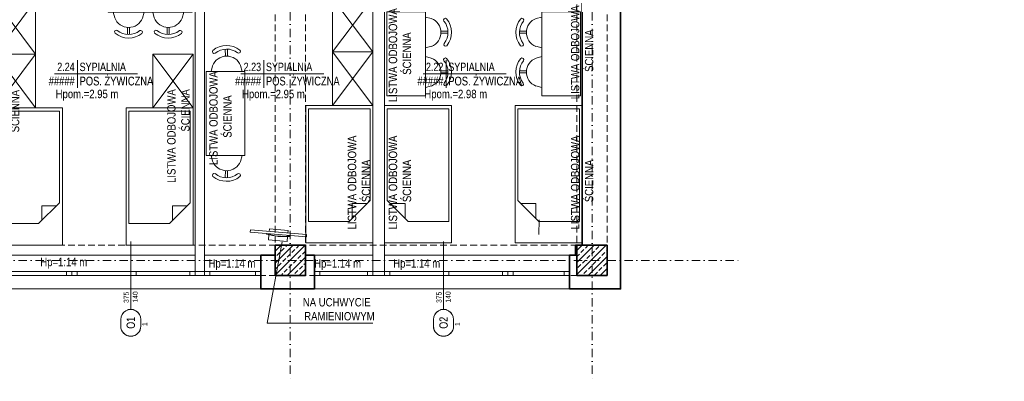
# Model space of a CAD drawing. Header units: millimetres. Extents: x -96593 to 66336, y -23969 to 7139.
# Tile 182 of 256: x -74741 to -73272, y -12229 to -11690. Entities that reach past the tile are written whole.
import ezdxf
from ezdxf.enums import TextEntityAlignment as Align

# ---------------------------------------------------------------- set-up
doc = ezdxf.new("R2010")
doc.units = ezdxf.units.MM
for name, pattern in [('DASHDOT', [1, 0.5, -0.25, 0, -0.25]), ('DASHED', [0.75, 0.5, -0.25]), ('DASHEDX2', [1.5, 1, -0.5])]:
    doc.linetypes.add(name, pattern=pattern)
for name, color, linetype, lineweight in [('BA_met', 7, 'Continuous', 18), ('BA_sym', 7, 'Continuous', 18), ('BA_txc', 1, 'Continuous', 18), ('BA_txs', 2, 'Continuous', 18), ('mm_went_opis', 7, 'Continuous', 15), ('PG_KONSTRUKCJA', 5, 'Continuous', 35), ('PG_OKNA', 7, 'Continuous', 18), ('PG_OSIE', 1, 'DASHDOT', 18), ('PG_PARAPETY_WEWN.', 2, 'Continuous', 18), ('PG_PARAPETY_ZEWN.', 1, 'Continuous', 18), ('PG_PODCIĄGI', 1, 'DASHED', 18), ('PG_PRZERYWANE_ŚREDNIE', 1, 'DASHEDX2', 18), ('PG_SZRAF', 1, 'Continuous', 18), ('PG_WYMIARY', 1, 'Continuous', 18), ('PG_WYPOSAŻENIE', 1, 'Continuous', 18), ('PG_ŚCIANY_DZIAŁOWE', 3, 'Continuous', 18), ('PG_ŚCIANY_SŁUPY', 4, 'Continuous', 35)]:
    doc.layers.add(name, color=color, linetype=linetype, lineweight=lineweight)
doc.layers.add('BA_pom', color=6, linetype='Continuous', lineweight=18, plot=False)
doc.styles.add('BIKTS', font='bikromsw.shx', dxfattribs={"width": 0.85})
doc.styles.add('ROMANS', font='bikromsw.shx', dxfattribs={"width": 0.8})

# ---------------------------------------------------------------- blocks, each defined once
blk = doc.blocks.new('bikmet')
blk.add_line((0, 1.65), (0, -1.65))
at = {"style": 'ROMANS', "width": 0.8}
blk.add_attdef('NRPOM', text='', height=1, dxfattribs=at).set_placement((-0.33, 0.33), align=Align.RIGHT)
blk.add_attdef('NWAPOM', (0.25, 0.33), '', height=1, dxfattribs=at)
blk.add_attdef('PODLOGA', text='', height=1.04, dxfattribs=at).set_placement((0.25, -0.33), align=Align.TOP_LEFT)
blk = doc.blocks.new('symdrz')
blk.add_lwpolyline([(-10, -30, -1), (-10, 30), (10, 30, -1), (10, -30)], format="xyb", close=True)
at = {"style": 'BIKTS', "width": 0.8}
blk.add_attdef('SZERDRZ', text='', height=25, dxfattribs=at).set_placement((77.1, 8.8), align=Align.CENTER)
blk.add_attdef('SYMDRZ', text='', height=25, dxfattribs=at).set_placement((0, 0), align=Align.MIDDLE)
blk.add_attdef('WYSDRZ', text='', height=25, dxfattribs=at).set_placement((77.1, -9.5), align=Align.TOP_CENTER)
blk = doc.blocks.new('A$C652F0D4A')
at = {"layer": 'PG_SZRAF'}
h = blk.add_hatch(dxfattribs=at)
h.set_pattern_fill('ANSI33', color=256, scale=2)
h.set_pattern_definition([(45, (-7030.048, -4118.865), (-8.980256, 8.980256), []), (45, (-7021.067, -4118.865), (-8.980256, 8.980256), [6.35, -3.175])])
h.paths.add_polyline_path([(-45, 45), (0, 45), (0, 0), (-45, 0)])
at = {"layer": 'PG_KONSTRUKCJA'}
blk.add_lwpolyline([(-45, 45), (0, 45), (0, 0), (-45, 0), (-45, 45)], dxfattribs=at)
blk = doc.blocks.new('A$C8890cfa8')
at = {"layer": 'PG_WYPOSAŻENIE', "color": 18, "true_color": 0x000000}
for p, q in [((63.4, 95.9), (32.2, 64.6)), ((58.9, 91.3), (58.8, 69.2)), ((58.8, 69.2), (36.8, 69.3))]:
    blk.add_line(p, q, dxfattribs=at)
blk.add_lwpolyline([(0, 100), (0, 0), (205, 0), (205, 100)], close=True, dxfattribs=at)
blk.add_lwpolyline([(32.2, 64.6), (32.2, 4.1), (200, 4.1), (200, 95.9), (63.4, 95.9)], dxfattribs=at)
blk = doc.blocks.new('A$C25dec356')
at = {"layer": 'PG_WYPOSAŻENIE', "color": 251, "true_color": 0x636466}
for p, q in [((19, 84.1), (21.1, 168.1)), ((21.1, 168.1), (28.1, 167.9)), ((23.8, 0), (28.1, 167.9)), ((18.2, 119.2), (17.3, 119.2)), ((19.8, 119.1), (18.1, 49.2)), ((18.2, 119.2), (19.8, 119.1)), ((1.4, 112.6), (0, 56.6)), ((1.4, 112.6), (16, 112.2)), ((26.7, 112), (33.8, 111.8)), ((33.8, 111.8), (32.4, 55.8)), ((19, 84.1), (16.9, 0.2)), ((0, 56.6), (15.2, 56.2)), ((16.3, 49.2), (17.2, 49.2)), ((18.1, 49.2), (17.2, 49.2)), ((25.3, 56), (32.4, 55.8)), ((16.9, 0.2), (23.8, 0))]:
    blk.add_line(p, q, dxfattribs=at)
for centre, radius, start, end in [((201.3, 81.5), 187.8, 168.4159, 189.8932), ((202.3, 81.5), 187.9, 168.4197, 189.8895)]:
    blk.add_arc(centre, radius, start, end, dxfattribs=at)
blk = doc.blocks.new('A$C5d8eeb17')
at = {"layer": 'PG_WYPOSAŻENIE', "color": 251, "true_color": 0x636466}
for p, q in [((38.7, 0), (38.7, 125)), ((38.7, 125), (96.5, 125)), ((96.5, 0), (96.5, 125)), ((29.8, 110.3), (38.7, 112.7)), ((5.3, 90.8), (15.9, 90.9)), ((5.4, 87.7), (15.9, 87.8)), ((38.7, 66.6), (30.2, 68.7)), ((29.8, 51.2), (38.7, 53.6)), ((5.3, 31.7), (15.9, 31.8)), ((5.4, 28.6), (15.9, 28.7)), ((38.7, 7.5), (30.2, 9.6)), ((96.5, 0), (38.7, 0))]:
    blk.add_line(p, q, dxfattribs=at)
for centre, radius, start, end in [((31.8, 89.5), 31.8, 141.4442, 219.6752), ((31.8, 89.5), 26.5, 141.4442, 219.6752), ((8.8, 107.4), 2.68, 328.6779, 134.2106), ((38.2, 89.6), 22.4, 112.1553, 248.9642), ((9.2, 71.2), 2.68, 226.9089, 32.4416), ((31.8, 30.4), 31.8, 141.4442, 219.6752), ((31.8, 30.4), 26.5, 141.4442, 219.6752), ((8.8, 48.3), 2.68, 328.6779, 134.2106), ((38.2, 30.5), 22.4, 112.1553, 248.9642), ((9.2, 12.1), 2.68, 226.9089, 32.4416)]:
    blk.add_arc(centre, radius, start, end, dxfattribs=at)
blk = doc.blocks.new('A$C8bed26aa')
at = {"layer": 'PG_WYPOSAŻENIE', "color": 18, "true_color": 0x000000}
for points in [[(60, 285), (60, 365), (0, 365), (0, 285), (60, 285), (0, 365), (60, 365), (0, 285)], [(60, 205), (60, 285), (0, 285), (0, 205), (60, 205), (0, 285), (60, 285), (0, 205)], [(295, 205), (295, 285), (235, 285), (235, 205), (295, 205), (235, 285), (295, 285), (235, 205)]]:
    blk.add_lwpolyline(points, dxfattribs=at)
at = {"color": 18, "lineweight": 30, "true_color": 0x000000, "xscale": 0.4999999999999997, "yscale": 0.4999999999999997, "zscale": 0.4999999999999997, "rotation": 274.9434522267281}
blk.add_blockref('A$C25dec356', (135.8, 590.6), dxfattribs=at)
at = {"layer": 'PG_PRZERYWANE_ŚREDNIE', "color": 4, "xscale": -1}
for p, rotation in [((100, 570), 89.99999999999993), ((0, 0), 270), ((195, 0), 270)]:
    blk.add_blockref('A$C8890cfa8', p, dxfattribs=dict(at, rotation=rotation))
at = {"layer": 'PG_WYMIARY', "color": 18, "true_color": 0x000000, "rotation": 270}
blk.add_blockref('A$C5d8eeb17', (168.5, 444), dxfattribs=at)
at = {"layer": 'PG_WYMIARY', "color": 18, "true_color": 0x000000, "xscale": -1, "rotation": 270}
blk.add_blockref('A$C5d8eeb17', (168.5, 308.8), dxfattribs=at)
at = {"layer": 'BA_txs', "color": 18, "true_color": 0x000000, "char_height": 12.5, "width": 265.598, "attachment_point": 3, "rotation": 90, "style": 'BIKTS'}
for insert in [(2.4, 603.8), (256.4, 503.9), (2.4, 231.5), (256.4, 232.6)]:
    blk.add_mtext('LISTWA ODBOJOWA\\P ŚCIENNA', dxfattribs=dict(at, insert=insert))
blk = doc.blocks.new('A$Cc70e98f8')
at = {"layer": 'PG_WYPOSAŻENIE', "color": 18, "true_color": 0x000000}
for p, q in [((141.6, 4.1), (172.8, 35.4)), ((146.2, 30.8), (168.2, 30.7)), ((146.2, 30.8), (146.2, 8.7))]:
    blk.add_line(p, q, dxfattribs=at)
blk.add_lwpolyline([(205, 0), (205, 100), (0, 100), (0, 0)], close=True, dxfattribs=at)
blk.add_lwpolyline([(172.8, 35.4), (172.8, 95.9), (5, 95.9), (5, 4.1), (141.6, 4.1)], dxfattribs=at)
blk = doc.blocks.new('A$C5DA075D8')
at = {"layer": 'BA_met', "color": 252}
for points in [[(1954.5, 458.2), (2078.3, 458.2)], [(2232.5, 458.2), (2356.3, 458.2)], [(2504.5, 458.2), (2628.3, 458.2)]]:
    blk.add_lwpolyline(points, dxfattribs=at)
at = {"layer": 'BA_sym', "color": 252}
for p, q in [((2068.3, 208.3), (2068.3, 107.2)), ((2534.8, 208.3), (2534.8, 107.2))]:
    blk.add_line(p, q, dxfattribs=at)
at = {"layer": 'PG_KONSTRUKCJA', "color": 252}
for points in [[(2283.8, 202.8), (2328.8, 202.8), (2328.8, 157.8), (2283.8, 157.8), (2283.8, 202.8)], [(2733.8, 202.8), (2778.8, 202.8), (2778.8, 157.8), (2733.8, 157.8), (2733.8, 202.8)]]:
    blk.add_lwpolyline(points, dxfattribs=at)
at = {"layer": 'PG_OKNA', "color": 252}
for points in [[(1886.8, 163.8), (1886.8, 157.8), (2262.3, 157.8), (2262.3, 163.8), (1886.8, 163.8)], [(2342.3, 163.8), (2342.3, 157.8), (2722.8, 157.8), (2722.8, 163.8), (2342.3, 163.8)]]:
    blk.add_lwpolyline(points, dxfattribs=at)
for points in [[(1972.3, 163.8), (1980.3, 163.8), (1980.3, 157.8), (1972.3, 157.8)], [(1980.3, 163.8), (1988.3, 163.8), (1988.3, 157.8), (1980.3, 157.8)], [(2068.3, 163.8), (2076.3, 163.8), (2076.3, 157.8), (2068.3, 157.8)], [(2156.3, 163.8), (2164.3, 163.8), (2164.3, 157.8), (2156.3, 157.8)], [(2178.3, 163.8), (2164.3, 163.8), (2164.3, 157.8), (2178.3, 157.8)], [(2178.3, 163.8), (2186.3, 163.8), (2186.3, 157.8), (2178.3, 157.8)], [(2254.3, 163.8), (2262.3, 163.8), (2262.3, 157.8), (2254.3, 157.8)], [(2342.3, 163.8), (2350.3, 163.8), (2350.3, 157.8), (2342.3, 157.8)], [(2421.3, 163.8), (2429.3, 163.8), (2429.3, 157.8), (2421.3, 157.8)], [(2446.8, 163.8), (2429.3, 163.8), (2429.3, 157.8), (2446.8, 157.8)], [(2446.8, 163.8), (2454.8, 163.8), (2454.8, 157.8), (2446.8, 157.8)], [(2534.8, 163.8), (2542.8, 163.8), (2542.8, 157.8), (2534.8, 157.8)], [(2622.8, 163.8), (2630.8, 163.8), (2630.8, 157.8), (2622.8, 157.8)], [(2630.8, 163.8), (2638.8, 163.8), (2638.8, 157.8), (2630.8, 157.8)], [(2714.8, 163.8), (2722.8, 163.8), (2722.8, 157.8), (2714.8, 157.8)]]:
    blk.add_lwpolyline(points, close=True, dxfattribs=at)
at = {"layer": 'PG_OSIE', "color": 252, "ltscale": 25}
for points in [[(2306.3, 2784.4), (2306.3, 0)], [(2756.3, 2784.4), (2756.3, 0)], [(696.2, 180.3), (2976.4, 180.3)]]:
    blk.add_lwpolyline(points, dxfattribs=at)
at = {"layer": 'PG_PARAPETY_WEWN.', "color": 252}
for p, q in [((2164.3, 187.8), (1887.3, 187.8)), ((2178.3, 187.8), (2262.3, 187.8)), ((2342.3, 187.8), (2429.3, 187.8)), ((2446.8, 187.8), (2722.8, 187.8))]:
    blk.add_line(p, q, dxfattribs=at)
at = {"layer": 'PG_PARAPETY_ZEWN.', "color": 252}
for points in [[(1886.8, 137.8), (2262.3, 137.8)], [(2342.3, 137.8), (2722.8, 137.8)]]:
    blk.add_lwpolyline(points, dxfattribs=at)
at = {"layer": 'PG_PODCIĄGI', "color": 252, "ltscale": 20}
for points in [[(2283.8, 2631.8), (2283.8, 157.8)], [(2328.8, 2631.8), (2328.8, 157.8)], [(2733.8, 2631.8), (2733.8, 157.8)], [(2778.8, 2631.8), (2778.8, 157.8)], [(924.8, 202.8), (2778.8, 202.8)], [(924.8, 157.8), (2778.8, 157.8)]]:
    blk.add_lwpolyline(points, dxfattribs=at)
at = {"layer": 'PG_WYPOSAŻENIE', "color": 252}
for p, q in [((2209.4, 495.2), (2209.5, 484.6)), ((2212.6, 495.2), (2212.7, 484.7)), ((2188.3, 461.8), (2190.4, 470.4)), ((2232, 470.8), (2234.4, 461.8)), ((2180.7, 461.8), (2180.7, 336.8)), ((2180.7, 461.8), (2238.4, 461.8)), ((2238.4, 461.8), (2238.4, 336.8)), ((2238.4, 336.8), (2180.7, 336.8)), ((2188.3, 336.8), (2190.4, 328.2)), ((2232, 327.8), (2234.4, 336.8)), ((2209.4, 303.4), (2209.5, 314)), ((2212.6, 303.4), (2212.7, 313.9)), ((2677.2, 218.7), (2677.3, 240.8)), ((2271.8, 86.6), (2294.1, 207.7)), ((2429.4, 86.6), (2271.8, 86.6))]:
    blk.add_line(p, q, dxfattribs=at)
for points in [[(2429.3, 571.2), (2429.3, 491.2), (2369.3, 491.2), (2369.3, 571.2), (2429.3, 571.2), (2369.3, 491.2), (2429.3, 491.2), (2369.3, 571.2)], [(2429.3, 491.2), (2429.3, 411.2), (2369.3, 411.2), (2369.3, 491.2), (2429.3, 491.2), (2369.3, 411.2), (2429.3, 411.2), (2369.3, 491.2)]]:
    blk.add_lwpolyline(points, dxfattribs=at)
for centre, radius, start, end in [((2211.2, 468.7), 31.8, 51.4442, 129.6752), ((2192.9, 491.4), 2.68, 136.9089, 302.4416), ((2211.3, 462.3), 22.4, 22.1553, 158.9642), ((2211.2, 468.7), 26.5, 51.4442, 129.6752), ((2229.2, 491.8), 2.68, 238.6779, 44.2106), ((2211.3, 336.3), 22.4, 201.0358, 337.8447), ((2192.9, 307.2), 2.68, 57.5584, 223.0911), ((2211.2, 329.9), 26.5, 230.3248, 308.5558), ((2229.2, 306.9), 2.68, 315.7894, 121.3221), ((2211.2, 329.9), 31.8, 230.3248, 308.5558)]:
    blk.add_arc(centre, radius, start, end, dxfattribs=at)
at = {"layer": 'PG_ŚCIANY_DZIAŁOWE', "color": 252}
for points in [[(2516.8, 817.8), (2516.8, 774.8), (2446.8, 774.8), (2446.8, 163.8), (2429.3, 163.8), (2429.3, 797.3), (2323.8, 797.3), (2323.8, 817.8), (2516.8, 817.8)], [(2164.3, 664.3), (2178.3, 664.3), (2178.3, 655.8), (2179.8, 655.8), (2179.8, 641.8), (2178.3, 641.8), (2178.3, 163.8), (2164.3, 163.8), (2164.3, 664.3)]]:
    blk.add_lwpolyline(points, dxfattribs=at)
at = {"layer": 'PG_ŚCIANY_SŁUPY', "color": 252}
blk.add_lwpolyline([(2798.8, 1698.8), (2741.8, 1698.8), (2741.8, 1414.5), (2730.3, 1414.5), (2730.3, 1372.8), (2733.8, 1372.8), (2733.8, 1008.3), (2741.8, 1008.3), (2741.8, 812.8), (2730.3, 812.8), (2730.3, 772.8), (2741.8, 772.8), (2741.8, 202.8), (2731.8, 202.8), (2731.8, 187.8), (2722.8, 187.8), (2722.8, 137.8), (2798.8, 137.8)], close=True, dxfattribs=at)
blk.add_lwpolyline([(2262.3, 157.8), (2262.3, 187.8), (2283.8, 187.8), (2283.8, 202.8), (2328.8, 202.8), (2328.8, 187.8), (2342.3, 187.8), (2342.3, 157.8), (2342.3, 137.8), (2262.3, 137.8), (2262.3, 157.8)], dxfattribs=at)
at = {"color": 252, "lineweight": 30, "xscale": -0.4999999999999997, "yscale": 0.4999999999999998, "zscale": 0.4999999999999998, "rotation": 263.6633441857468}
blk.add_blockref('A$C25dec356', (2245.6, 214), dxfattribs=at)
at = {"layer": 'BA_met', "color": 252}
ref = blk.add_blockref('bikmet', (1988.9, 458.2), dxfattribs=dict(at, xscale=12.5, yscale=12.5, zscale=12.5))
ref.add_attrib('NRPOM', ' 2.24', dxfattribs={"layer": '0', "height": 12.5, "style": 'ROMANS', "width": 0.8}).set_placement((1984.7, 462.4), align=Align.RIGHT)
ref.add_attrib('NWAPOM', 'SYPIALNIA', (1992, 462.4), dxfattribs={"layer": '0', "height": 12.5, "style": 'ROMANS', "width": 0.8})
ref.add_attrib('RAREA', '#####', dxfattribs={"layer": '0', "height": 13.02, "style": 'ROMANS', "width": 0.8}).set_placement((1984.7, 454), align=Align.TOP_RIGHT)
ref.add_attrib('PODLOGA', 'POS. ŻYWICZNA', dxfattribs={"layer": '0', "height": 13.021, "style": 'ROMANS', "width": 0.8}).set_placement((1992, 454), align=Align.TOP_LEFT)
ref = blk.add_blockref('bikmet', (2266.9, 458.2), dxfattribs=dict(at, xscale=12.5, yscale=12.5, zscale=12.5))
ref.add_attrib('NRPOM', ' 2.23', dxfattribs={"layer": '0', "height": 12.5, "style": 'ROMANS', "width": 0.8}).set_placement((2262.7, 462.4), align=Align.RIGHT)
ref.add_attrib('NWAPOM', 'SYPIALNIA', (2270, 462.4), dxfattribs={"layer": '0', "height": 12.5, "style": 'ROMANS', "width": 0.8})
ref.add_attrib('RAREA', '#####', dxfattribs={"layer": '0', "height": 13.02, "style": 'ROMANS', "width": 0.8}).set_placement((2262.7, 454), align=Align.TOP_RIGHT)
ref.add_attrib('PODLOGA', 'POS. ŻYWICZNA', dxfattribs={"layer": '0', "height": 13.021, "style": 'ROMANS', "width": 0.8}).set_placement((2270, 454), align=Align.TOP_LEFT)
ref = blk.add_blockref('bikmet', (2538.8, 458.2), dxfattribs=dict(at, xscale=12.5, yscale=12.5, zscale=12.5))
ref.add_attrib('NRPOM', ' 2.22', dxfattribs={"layer": '0', "height": 12.5, "style": 'ROMANS', "width": 0.8}).set_placement((2534.6, 462.4), align=Align.RIGHT)
ref.add_attrib('NWAPOM', 'SYPIALNIA', (2541.9, 462.4), dxfattribs={"layer": '0', "height": 12.5, "style": 'ROMANS', "width": 0.8})
ref.add_attrib('RAREA', '#####', dxfattribs={"layer": '0', "height": 13.02, "style": 'ROMANS', "width": 0.8}).set_placement((2534.6, 454), align=Align.TOP_RIGHT)
ref.add_attrib('PODLOGA', 'POS. ŻYWICZNA', dxfattribs={"layer": '0', "height": 13.021, "style": 'ROMANS', "width": 0.8}).set_placement((2541.9, 454), align=Align.TOP_LEFT)
at = {"layer": 'BA_sym', "color": 252}
ref = blk.add_blockref('symdrz', (2068.3, 87.2), dxfattribs=dict(at, xscale=-0.5000000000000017, yscale=0.5000000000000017, zscale=0.5000000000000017, rotation=89.99999527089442))
ref.add_attrib('Symdrz', 'O1', dxfattribs={"height": 12.5, "rotation": 90, "style": 'BIKTS', "width": 0.8}).set_placement((2068.3, 87.2), align=Align.MIDDLE_CENTER)
ref.add_attrib('Szerdrz', '375', dxfattribs={"layer": 'BA_txc', "height": 7.5, "rotation": 90, "style": 'BIKTS', "width": 0.8}).set_placement((2061.6, 125.2), align=Align.MIDDLE_CENTER)
ref.add_attrib('Wysdrz', '140', dxfattribs={"layer": 'BA_txc', "height": 7.5, "rotation": 90, "style": 'BIKTS', "width": 0.8}).set_placement((2075.1, 125.7), align=Align.MIDDLE_CENTER)
ref.add_attrib('Sztuk', '1', (2093.1, 82.4), dxfattribs={"layer": 'BA_pom', "height": 7.5, "rotation": 90, "style": 'BIKTS', "width": 0.8})
ref = blk.add_blockref('symdrz', (2534.8, 87.2), dxfattribs=dict(at, xscale=-0.5000000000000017, yscale=0.5000000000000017, zscale=0.5000000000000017, rotation=89.99999527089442))
ref.add_attrib('Symdrz', 'O2', dxfattribs={"height": 12.5, "rotation": 90, "style": 'BIKTS', "width": 0.8}).set_placement((2534.8, 87.2), align=Align.MIDDLE_CENTER)
ref.add_attrib('Szerdrz', '375', dxfattribs={"layer": 'BA_txc', "height": 7.5, "rotation": 90, "style": 'BIKTS', "width": 0.8}).set_placement((2528.1, 125.2), align=Align.MIDDLE_CENTER)
ref.add_attrib('Wysdrz', '140', dxfattribs={"layer": 'BA_txc', "height": 7.5, "rotation": 90, "style": 'BIKTS', "width": 0.8}).set_placement((2541.6, 125.7), align=Align.MIDDLE_CENTER)
ref.add_attrib('Sztuk', '1', (2559.6, 82.4), dxfattribs={"layer": 'BA_pom', "height": 7.5, "rotation": 90, "style": 'BIKTS', "width": 0.8})
at = {"layer": 'PG_KONSTRUKCJA', "color": 252}
for p in [(2328.8, 157.8), (2778.8, 157.8)]:
    blk.add_blockref('A$C652F0D4A', p, dxfattribs=at)
at = {"layer": 'PG_PRZERYWANE_ŚREDNIE', "color": 252}
blk.add_blockref('A$C8bed26aa', (1866.3, 202.8), dxfattribs=at)
at = {"layer": 'PG_PRZERYWANE_ŚREDNIE', "color": 252, "xscale": -1, "rotation": 90}
blk.add_blockref('A$Cc70e98f8', (2429.3, 411.2), dxfattribs=at)
at = {"layer": 'PG_PRZERYWANE_ŚREDNIE', "color": 252, "rotation": 270}
for p in [(2446.8, 411.2), (2641.8, 411.2)]:
    blk.add_blockref('A$Cc70e98f8', p, dxfattribs=at)
at = {"layer": 'PG_WYMIARY', "color": 252, "rotation": 180}
blk.add_blockref('A$C5d8eeb17', (2546.8, 550.5), dxfattribs=at)
at = {"layer": 'PG_WYMIARY', "color": 252, "xscale": -1, "rotation": 180}
blk.add_blockref('A$C5d8eeb17', (2642.7, 550.5), dxfattribs=at)
at = {"layer": 'BA_txs', "color": 252, "style": 'BIKTS', "width": 0.85}
for s, p in [('Hpom.=2.95 m', (1956.3, 422)), ('Hpom.=2.95 m', (2234.3, 422)), ('Hpom.=2.98 m', (2506.3, 422)), ('Hp=1.14 m', (1933.5, 171.6)), ('Hp=1.14 m', (2184.4, 169.5)), ('Hp=1.14 m', (2341.9, 169.5)), ('Hp=1.14 m', (2459.9, 169.5))]:
    blk.add_text(s, height=12.5, dxfattribs=at).set_placement(p)
at = {"layer": 'BA_txs', "color": 252, "char_height": 12.5, "width": 265.598, "attachment_point": 7, "rotation": 90, "style": 'BIKTS'}
for insert in [(2486.6, 357.4), (2758.4, 361.6), (2218.9, 263.5), (2425.6, 167.5), (2486.6, 167.5), (2758.4, 167.5)]:
    blk.add_mtext('\\pi58.92981;LISTWA ODBOJOWA\\P\\pi95.61136; ŚCIENNA', dxfattribs=dict(at, insert=insert))
at = {"layer": 'BA_txs', "color": 252, "insert": (2246.4, 90.6), "char_height": 12.5, "width": 265.598, "attachment_point": 7, "style": 'BIKTS'}
blk.add_mtext('\\pi78.66195;NA UCHWYCIE\\P\\pi80.68576;RAMIENIOWYM', dxfattribs=at)

msp = doc.modelspace()

# ---------------------------------------------------------------- linework, layer by layer
at = {"layer": 'BA_met', "color": 252}
for points in [[(-74688.8, -11770.9), (-74565, -11770.9)], [(-74410.8, -11770.9), (-74287, -11770.9)], [(-74138.9, -11770.9), (-74015.1, -11770.9)]]:
    msp.add_lwpolyline(points, dxfattribs=at)
at = {"layer": 'BA_sym', "color": 252}
for p, q in [((-74575, -12020.8), (-74575, -12121.8)), ((-74108.5, -12020.8), (-74108.5, -12121.8))]:
    msp.add_line(p, q, dxfattribs=at)

# ---------------------------------------------------------------- block references
at = {"layer": 'BA_met', "color": 252}
ref = msp.add_blockref('bikmet', (-74654.5, -11770.9), dxfattribs=dict(at, xscale=12.5, yscale=12.5, zscale=12.5))
ref.add_attrib('NRPOM', ' 2.24', dxfattribs={"layer": '0', "height": 12.5, "style": 'ROMANS', "width": 0.8}).set_placement((-74658.6, -11766.7), align=Align.RIGHT)
ref.add_attrib('NWAPOM', 'SYPIALNIA', (-74651.3, -11766.7), dxfattribs={"layer": '0', "height": 12.5, "style": 'ROMANS', "width": 0.8})
ref.add_attrib('RAREA', '#####', dxfattribs={"layer": '0', "height": 13.02, "style": 'ROMANS', "width": 0.8}).set_placement((-74658.6, -11775), align=Align.TOP_RIGHT)
ref.add_attrib('PODLOGA', 'POS. ŻYWICZNA', dxfattribs={"layer": '0', "height": 13.021, "style": 'ROMANS', "width": 0.8}).set_placement((-74651.3, -11775), align=Align.TOP_LEFT)
ref = msp.add_blockref('bikmet', (-74376.5, -11770.9), dxfattribs=dict(at, xscale=12.5, yscale=12.5, zscale=12.5))
ref.add_attrib('NRPOM', ' 2.23', dxfattribs={"layer": '0', "height": 12.5, "style": 'ROMANS', "width": 0.8}).set_placement((-74380.6, -11766.7), align=Align.RIGHT)
ref.add_attrib('NWAPOM', 'SYPIALNIA', (-74373.4, -11766.7), dxfattribs={"layer": '0', "height": 12.5, "style": 'ROMANS', "width": 0.8})
ref.add_attrib('RAREA', '#####', dxfattribs={"layer": '0', "height": 13.02, "style": 'ROMANS', "width": 0.8}).set_placement((-74380.6, -11775), align=Align.TOP_RIGHT)
ref.add_attrib('PODLOGA', 'POS. ŻYWICZNA', dxfattribs={"layer": '0', "height": 13.021, "style": 'ROMANS', "width": 0.8}).set_placement((-74373.4, -11775), align=Align.TOP_LEFT)
ref = msp.add_blockref('bikmet', (-74104.5, -11770.9), dxfattribs=dict(at, xscale=12.5, yscale=12.5, zscale=12.5))
ref.add_attrib('NRPOM', ' 2.22', dxfattribs={"layer": '0', "height": 12.5, "style": 'ROMANS', "width": 0.8}).set_placement((-74108.7, -11766.7), align=Align.RIGHT)
ref.add_attrib('NWAPOM', 'SYPIALNIA', (-74101.4, -11766.7), dxfattribs={"layer": '0', "height": 12.5, "style": 'ROMANS', "width": 0.8})
ref.add_attrib('RAREA', '#####', dxfattribs={"layer": '0', "height": 13.02, "style": 'ROMANS', "width": 0.8}).set_placement((-74108.7, -11775), align=Align.TOP_RIGHT)
ref.add_attrib('PODLOGA', 'POS. ŻYWICZNA', dxfattribs={"layer": '0', "height": 13.021, "style": 'ROMANS', "width": 0.8}).set_placement((-74101.4, -11775), align=Align.TOP_LEFT)
at = {"layer": 'BA_sym', "color": 252}
ref = msp.add_blockref('symdrz', (-74575, -12141.8), dxfattribs=dict(at, xscale=-0.5000000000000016, yscale=0.5000000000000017, zscale=0.5000000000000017, rotation=89.99999527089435))
ref.add_attrib('Symdrz', 'O1', dxfattribs={"height": 12.5, "rotation": 90, "style": 'BIKTS', "width": 0.8}).set_placement((-74575, -12141.8), align=Align.MIDDLE_CENTER)
ref.add_attrib('Szerdrz', '375', dxfattribs={"layer": 'BA_txc', "height": 7.5, "rotation": 90, "style": 'BIKTS', "width": 0.8}).set_placement((-74581.8, -12103.9), align=Align.MIDDLE_CENTER)
ref.add_attrib('Wysdrz', '140', dxfattribs={"layer": 'BA_txc', "height": 7.5, "rotation": 90, "style": 'BIKTS', "width": 0.8}).set_placement((-74568.3, -12103.3), align=Align.MIDDLE_CENTER)
ref.add_attrib('Sztuk', '1', (-74550.3, -12146.7), dxfattribs={"layer": 'BA_pom', "height": 7.5, "rotation": 90, "style": 'BIKTS', "width": 0.8})
ref = msp.add_blockref('symdrz', (-74108.5, -12141.8), dxfattribs=dict(at, xscale=-0.5000000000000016, yscale=0.5000000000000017, zscale=0.5000000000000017, rotation=89.99999527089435))
ref.add_attrib('Symdrz', 'O2', dxfattribs={"height": 12.5, "rotation": 90, "style": 'BIKTS', "width": 0.8}).set_placement((-74108.5, -12141.8), align=Align.MIDDLE_CENTER)
ref.add_attrib('Szerdrz', '375', dxfattribs={"layer": 'BA_txc', "height": 7.5, "rotation": 90, "style": 'BIKTS', "width": 0.8}).set_placement((-74115.3, -12103.9), align=Align.MIDDLE_CENTER)
ref.add_attrib('Wysdrz', '140', dxfattribs={"layer": 'BA_txc', "height": 7.5, "rotation": 90, "style": 'BIKTS', "width": 0.8}).set_placement((-74101.8, -12103.3), align=Align.MIDDLE_CENTER)
ref.add_attrib('Sztuk', '1', (-74083.8, -12146.7), dxfattribs={"layer": 'BA_pom', "height": 7.5, "rotation": 90, "style": 'BIKTS', "width": 0.8})
at = {"layer": 'mm_went_opis', "color": 2, "lineweight": 60}
msp.add_blockref('A$C5DA075D8', (-76643.4, -12229.1), dxfattribs=at)

# ---------------------------------------------------------------- texts
at = {"layer": 'BA_txs', "color": 252, "style": 'BIKTS', "width": 0.85}
for s, p in [('Hpom.=2.95 m', (-74687, -11807)), ('Hpom.=2.95 m', (-74409, -11807)), ('Hpom.=2.98 m', (-74137.1, -11807)), ('Hp=1.14 m', (-74709.9, -12057.4)), ('Hp=1.14 m', (-74459, -12059.6)), ('Hp=1.14 m', (-74301.5, -12059.6)), ('Hp=1.14 m', (-74183.5, -12059.6))]:
    msp.add_text(s, height=12.5, dxfattribs=at).set_placement(p)
at = {"layer": 'BA_txs', "color": 252, "char_height": 12.5, "width": 265.598, "attachment_point": 7, "rotation": 90, "style": 'BIKTS'}
for insert in [(-73885, -11867.5), (-74156.7, -11871.7), (-74424.4, -11965.6), (-74217.8, -12061.5), (-74156.7, -12061.5), (-73885, -12061.5)]:
    msp.add_mtext('\\pi58.92981;LISTWA ODBOJOWA\\P\\pi95.61136; ŚCIENNA', dxfattribs=dict(at, insert=insert))
at = {"layer": 'BA_txs', "color": 252, "insert": (-74397, -12138.5), "char_height": 12.5, "width": 265.598, "attachment_point": 7, "style": 'BIKTS'}
msp.add_mtext('\\pi78.66195;NA UCHWYCIE\\P\\pi80.68576;RAMIENIOWYM', dxfattribs=at)

doc.saveas('drawing.dxf')
